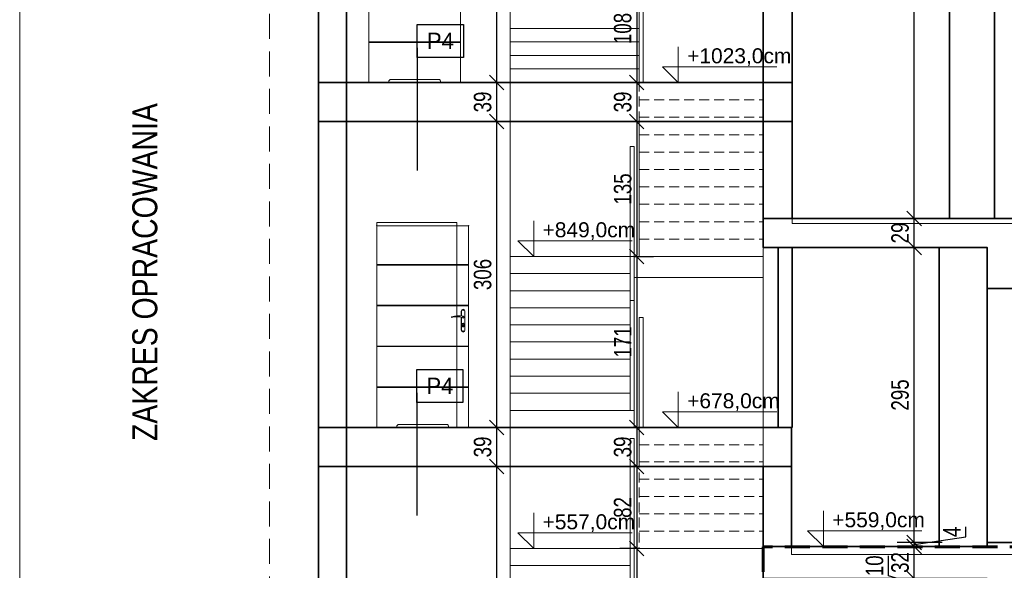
# Model space of a CAD drawing. Header units: millimetres. Extents: x 4813 to 9013, y -5271 to -2301.
# Tile 3 of 8: x 5113 to 6098, y -3723 to -3173. Entities that reach past the tile are written whole.
import ezdxf
from ezdxf.enums import TextEntityAlignment as Align

# ---------------------------------------------------------------- set-up
doc = ezdxf.new("R2010")
doc.units = ezdxf.units.MM
doc.linetypes.add('DASHED', pattern=[0.75, 0.5, -0.25])
doc.linetypes.add('DASHEDX2', pattern=[1.5, 1, -0.5])
for name, color, linetype, lineweight in [('!MARIUSZ', 220, 'Continuous', 35), ('BA_txc', 1, 'Continuous', 18), ('BA_txs', 2, 'Continuous', 18), ('M_Ramki rysunków', 2, 'Continuous', 18), ('PG_OKNA', 7, 'Continuous', 18), ('PG_PRZERYWANE_ŚREDNIE', 1, 'DASHEDX2', 18), ('PG_STOLARKA', 1, 'Continuous', 18), ('PG_WIDOKOWE_CIENKIE', 1, 'Continuous', 18), ('PG_WYMIARY', 1, 'Continuous', 18), ('PG_ŚCIANY_SŁUPY', 4, 'Continuous', 35)]:
    doc.layers.add(name, color=color, linetype=linetype, lineweight=lineweight)
doc.layers.add('BS_TXG', color=2, linetype='Continuous')
doc.styles.add('BIKTG', font='BIKROMSW.SHX')
doc.styles.add('BIKTS', font='bikromsw.shx', dxfattribs={"width": 0.85})
doc.styles.add('BIKWYM', font='BIKROMSW.SHX', dxfattribs={"width": 0.8})
doc.styles.get("Standard").update_dxf_attribs({"font": 'arial.ttf'})
doc.dimstyles.new('BA_KR_50', dxfattribs={"dimscale": 0.5, "dimtxt": 25, "dimasz": 1.666667, "dimexe": 24, "dimexo": 0, "dimgap": 0, "dimtad": 0, "dimdec": 1, "dimrnd": 0.5, "dimzin": 9, "dimdsep": 46, "dimtxsty": 'BIKWYM', "dimblk": 'WYM-KR', "dimcen": 0, "dimdle": 20, "dimclrd": 256, "dimclre": 256, "dimclrt": 7, "dimadec": 0, "dimazin": 0, "dimtfac": 0.033333, "dimtdec": 1, "dimtmove": 0, "dimatfit": 3, "dimldrblk": 'WYM-KR', "dimfxl": 40, "dimfxlon": 1, "dimtvp": 0.8, "dimtolj": 1, "dimarcsym": 0})

# ---------------------------------------------------------------- blocks, each defined once
blk = doc.blocks.new('A$C9f8b1537')
at = {"layer": 'PG_STOLARKA', "lineweight": 0}
for p, q in [((10.4, 1), (10.4, 202.7)), ((10.4, 202.7), (102.2, 202.7)), ((102.2, 202.7), (102.2, 1)), ((10.4, 163.88), (102.2, 163.88)), ((10.4, 163.28), (102.2, 163.28)), ((10.4, 123.16), (102.2, 123.16)), ((10.4, 122.56), (102.2, 122.56)), ((14.1, 117.45), (14.1, 98.25)), ((14.3, 98.25), (14.3, 117.45)), ((17.5, 117.45), (17.5, 112.57)), ((17.5, 111.1), (17.5, 98.25)), ((17.7, 117.45), (17.7, 112.6)), ((17.7, 111.16), (17.7, 98.25)), ((14.9, 104.2), (14.9, 102.5)), ((15.4, 102.45), (15.4, 103.71)), ((16.4, 102.45), (16.4, 103.71)), ((16.9, 104.2), (16.9, 102.5)), ((10.4, 82.44), (102.2, 82.44)), ((10.4, 81.84), (102.2, 81.84)), ((10.4, 41.72), (102.2, 41.72)), ((10.4, 41.12), (102.2, 41.12)), ((30.4, 1), (10.4, 1)), ((30.4, 1), (30.4, 2)), ((32.4, 4), (80.2, 4)), ((82.2, 2), (82.2, 1)), ((102.2, 1), (82.2, 1))]:
    blk.add_line(p, q, dxfattribs=at)
for centre, radius in [((15.9, 118.15), 0.3), ((15.9, 111.4), 1), ((15.9, 97.55), 0.3)]:
    blk.add_circle(centre, radius, dxfattribs=at)
for centre, radius, start, end in [((15.9, 117.45), 1.8, 0, 180), ((15.9, 117.45), 1.6, 0, 180), ((15.9, 111.4), 0.85, 90, 311.71105), ((20.7, 92.11), 20.7, 71.11883, 103.40488), ((22.45, 94.22), 17.59, 73.63501, 109.86977), ((27.26, 111.4), 0.332, 295.21794, 64.78206), ((15.9, 104.2), 1, 0, 180), ((15.9, 102.5), 1, 180, 0), ((15.9, 104.4), 0.85, 306.03188, 233.96812), ((15.9, 102.45), 0.5, 180, 0), ((15.9, 98.25), 1.8, 180, 0), ((15.9, 98.25), 1.6, 180, 0), ((32.4, 2), 2, 90, 180), ((80.2, 2), 2, 0, 90)]:
    blk.add_arc(centre, radius, start, end, dxfattribs=at)
for p in [(10.4, 202.7), (102.2, 202.7), (102.2, 1)]:
    blk.add_point(p, dxfattribs=at)
blk = doc.blocks.new('OZNWAR')
blk.add_lwpolyline([(-35, 0), (-35, 50), (35, 50), (35, 0)], close=True)
at = {"style": 'BIKTG'}
blk.add_attdef('OZNWAR', text='', height=25, dxfattribs=at).set_placement((0, 25), align=Align.MIDDLE)
blk = doc.blocks.new('WYM-KR')
at = {"linetype": 'ByBlock'}
blk.add_line((11.52, 0), (-11.52, 0), dxfattribs=at)
at = {"color": 7, "linetype": 'ByBlock'}
blk.add_line((6.24, 6.24), (-6.24, -6.24), dxfattribs=at)
blk = doc.blocks.new('*D405')
at = {"layer": 'Defpoints', "color": 0, "transparency": 16777216}
for p in [(6008.06, -3731.45), (6081.05, -3731.45), (6081.05, -3741.45)]:
    blk.add_point(p, dxfattribs=at)
at = {"layer": 'PG_WYMIARY', "lineweight": -2, "transparency": 16777216}
for p, q in [((5982.51, -3728.79), (5982.51, -3708.79)), ((6008.06, -3736.45), (5982.51, -3728.79)), ((6036.06, -3731.45), (5991.26, -3731.45)), ((6008.06, -3740.29), (6008.06, -3732.62)), ((6036.06, -3741.45), (5991.26, -3741.45))]:
    blk.add_line(p, q, dxfattribs=at)
at = {"layer": 'PG_WYMIARY', "lineweight": -2, "transparency": 16777216, "xscale": 1.166666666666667, "yscale": 1.166666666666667, "zscale": 1.166666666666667}
for p, rotation in [((6008.06, -3731.45), 90), ((6008.06, -3741.45), 270)]:
    blk.add_blockref('WYM-KR', p, dxfattribs=dict(at, rotation=rotation))
at = {"layer": 'PG_WYMIARY', "color": 7, "transparency": 16777216, "insert": (5968.51, -3718.79), "char_height": 17.5, "attachment_point": 5, "rotation": 90, "style": 'BIKWYM'}
blk.add_mtext('\\A1;10', dxfattribs=at)
blk = doc.blocks.new('*D406')
at = {"layer": 'Defpoints', "color": 0, "transparency": 16777216}
for p in [(6008.06, -3699.45), (6081.05, -3699.45), (6081.05, -3731.45)]:
    blk.add_point(p, dxfattribs=at)
at = {"layer": 'PG_WYMIARY', "lineweight": -2, "transparency": 16777216}
for p, q in [((6036.06, -3699.45), (5991.26, -3699.45)), ((6008.06, -3730.29), (6008.06, -3700.62)), ((6036.06, -3731.45), (5991.26, -3731.45))]:
    blk.add_line(p, q, dxfattribs=at)
at = {"layer": 'PG_WYMIARY', "lineweight": -2, "transparency": 16777216, "xscale": 1.166666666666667, "yscale": 1.166666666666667, "zscale": 1.166666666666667}
for p, rotation in [((6008.06, -3699.45), 90), ((6008.06, -3731.45), 270)]:
    blk.add_blockref('WYM-KR', p, dxfattribs=dict(at, rotation=rotation))
at = {"layer": 'PG_WYMIARY', "color": 7, "transparency": 16777216, "insert": (5994.06, -3715.45), "char_height": 17.5, "attachment_point": 5, "rotation": 90, "style": 'BIKWYM'}
blk.add_mtext('\\A1;32', dxfattribs=at)
blk = doc.blocks.new('*D407')
at = {"layer": 'Defpoints', "color": 0, "transparency": 16777216}
for p in [(6008.06, -3695.45), (6081.05, -3695.45), (6081.05, -3699.45)]:
    blk.add_point(p, dxfattribs=at)
at = {"layer": 'PG_WYMIARY', "lineweight": -2, "transparency": 16777216}
for p, q in [((6059.84, -3689.79), (6059.84, -3679.79)), ((6008.06, -3697.45), (6059.84, -3689.79)), ((6036.06, -3695.45), (5991.26, -3695.45)), ((6036.06, -3699.45), (5991.26, -3699.45)), ((6008.06, -3698.29), (6008.06, -3696.62))]:
    blk.add_line(p, q, dxfattribs=at)
at = {"layer": 'PG_WYMIARY', "lineweight": -2, "transparency": 16777216, "xscale": 1.166666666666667, "yscale": 1.166666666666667, "zscale": 1.166666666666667}
for p, rotation in [((6008.06, -3695.45), 90), ((6008.06, -3699.45), 270)]:
    blk.add_blockref('WYM-KR', p, dxfattribs=dict(at, rotation=rotation))
at = {"layer": 'PG_WYMIARY', "color": 7, "transparency": 16777216, "insert": (6045.84, -3684.79), "char_height": 17.5, "attachment_point": 5, "rotation": 90, "style": 'BIKWYM'}
blk.add_mtext('\\A1;4', dxfattribs=at)
blk = doc.blocks.new('*D408')
at = {"layer": 'Defpoints', "color": 0, "transparency": 16777216}
for p in [(6008.06, -3400.45), (6081.05, -3400.45), (6081.05, -3695.45)]:
    blk.add_point(p, dxfattribs=at)
at = {"layer": 'PG_WYMIARY', "lineweight": -2, "transparency": 16777216}
for p, q in [((6036.06, -3400.45), (5991.26, -3400.45)), ((6008.06, -3694.29), (6008.06, -3401.62)), ((6036.06, -3695.45), (5991.26, -3695.45))]:
    blk.add_line(p, q, dxfattribs=at)
at = {"layer": 'PG_WYMIARY', "lineweight": -2, "transparency": 16777216, "xscale": 1.166666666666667, "yscale": 1.166666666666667, "zscale": 1.166666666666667}
for p, rotation in [((6008.06, -3400.45), 90), ((6008.06, -3695.45), 270)]:
    blk.add_blockref('WYM-KR', p, dxfattribs=dict(at, rotation=rotation))
at = {"layer": 'PG_WYMIARY', "color": 7, "transparency": 16777216, "insert": (5994.06, -3547.95), "char_height": 17.5, "attachment_point": 5, "rotation": 90, "style": 'BIKWYM'}
blk.add_mtext('\\A1;295', dxfattribs=at)
blk = doc.blocks.new('*D409')
at = {"layer": 'Defpoints', "color": 0, "transparency": 16777216}
for p in [(6008.06, -3371.45), (6043.55, -3371.45), (6081.05, -3400.45)]:
    blk.add_point(p, dxfattribs=at)
at = {"layer": 'PG_WYMIARY', "lineweight": -2, "transparency": 16777216}
for p, q in [((6036.06, -3371.45), (5991.26, -3371.45)), ((6008.06, -3399.29), (6008.06, -3372.62)), ((6036.06, -3400.45), (5991.26, -3400.45))]:
    blk.add_line(p, q, dxfattribs=at)
at = {"layer": 'PG_WYMIARY', "lineweight": -2, "transparency": 16777216, "xscale": 1.166666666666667, "yscale": 1.166666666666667, "zscale": 1.166666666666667}
for p, rotation in [((6008.06, -3371.45), 90), ((6008.06, -3400.45), 270)]:
    blk.add_blockref('WYM-KR', p, dxfattribs=dict(at, rotation=rotation))
at = {"layer": 'PG_WYMIARY', "color": 7, "transparency": 16777216, "insert": (5994.06, -3385.95), "char_height": 17.5, "attachment_point": 5, "rotation": 90, "style": 'BIKWYM'}
blk.add_mtext('\\A1;29', dxfattribs=at)
blk = doc.blocks.new('*D410')
at = {"layer": 'Defpoints', "color": 0, "transparency": 16777216}
for p in [(6008.06, -2888.45), (6043.55, -2888.45), (6043.55, -3371.45)]:
    blk.add_point(p, dxfattribs=at)
at = {"layer": 'PG_WYMIARY', "lineweight": -2, "transparency": 16777216}
for p, q in [((6036.06, -2888.45), (5991.26, -2888.45)), ((6008.06, -3370.29), (6008.06, -2889.62)), ((6036.06, -3371.45), (5991.26, -3371.45))]:
    blk.add_line(p, q, dxfattribs=at)
at = {"layer": 'PG_WYMIARY', "lineweight": -2, "transparency": 16777216, "xscale": 1.166666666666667, "yscale": 1.166666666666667, "zscale": 1.166666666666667}
for p, rotation in [((6008.06, -2888.45), 90), ((6008.06, -3371.45), 270)]:
    blk.add_blockref('WYM-KR', p, dxfattribs=dict(at, rotation=rotation))
at = {"layer": 'PG_WYMIARY', "color": 7, "transparency": 16777216, "insert": (5994.06, -3129.95), "char_height": 17.5, "attachment_point": 5, "rotation": 90, "style": 'BIKWYM'}
blk.add_mtext('\\A1;483', dxfattribs=at)
blk = doc.blocks.new('*D416')
at = {"layer": 'Defpoints', "color": 0, "transparency": 16777216}
for p in [(5590.45, -3619.45), (5604.05, -3619.45), (5857.05, -3904.45)]:
    blk.add_point(p, dxfattribs=at)
at = {"layer": 'PG_WYMIARY', "lineweight": -2, "transparency": 16777216}
for p, q in [((5604.05, -3619.45), (5573.65, -3619.45)), ((5590.45, -3903.29), (5590.45, -3620.62)), ((5618.45, -3904.45), (5573.65, -3904.45))]:
    blk.add_line(p, q, dxfattribs=at)
at = {"layer": 'PG_WYMIARY', "lineweight": -2, "transparency": 16777216, "xscale": 1.166666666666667, "yscale": 1.166666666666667, "zscale": 1.166666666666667}
for p, rotation in [((5590.45, -3619.45), 90), ((5590.45, -3904.45), 270)]:
    blk.add_blockref('WYM-KR', p, dxfattribs=dict(at, rotation=rotation))
at = {"layer": 'PG_WYMIARY', "color": 7, "transparency": 16777216, "insert": (5576.45, -3761.95), "char_height": 17.5, "attachment_point": 5, "rotation": 90, "style": 'BIKWYM'}
blk.add_mtext('\\A1;285', dxfattribs=at)
blk = doc.blocks.new('*D417')
at = {"layer": 'Defpoints', "color": 0, "transparency": 16777216}
for p in [(5590.45, -3580.45), (5604.05, -3580.45), (5604.05, -3619.45)]:
    blk.add_point(p, dxfattribs=at)
at = {"layer": 'PG_WYMIARY', "lineweight": -2, "transparency": 16777216}
for p, q in [((5604.05, -3580.45), (5573.65, -3580.45)), ((5590.45, -3618.29), (5590.45, -3581.62)), ((5604.05, -3619.45), (5573.65, -3619.45))]:
    blk.add_line(p, q, dxfattribs=at)
at = {"layer": 'PG_WYMIARY', "lineweight": -2, "transparency": 16777216, "xscale": 1.166666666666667, "yscale": 1.166666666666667, "zscale": 1.166666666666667}
for p, rotation in [((5590.45, -3580.45), 90), ((5590.45, -3619.45), 270)]:
    blk.add_blockref('WYM-KR', p, dxfattribs=dict(at, rotation=rotation))
at = {"layer": 'PG_WYMIARY', "color": 7, "transparency": 16777216, "insert": (5576.45, -3599.95), "char_height": 17.5, "attachment_point": 5, "rotation": 90, "style": 'BIKWYM'}
blk.add_mtext('\\A1;39', dxfattribs=at)
blk = doc.blocks.new('*D418')
at = {"layer": 'Defpoints', "color": 0, "transparency": 16777216}
for p in [(5590.45, -3274.45), (5604.05, -3274.45), (5604.05, -3580.45)]:
    blk.add_point(p, dxfattribs=at)
at = {"layer": 'PG_WYMIARY', "lineweight": -2, "transparency": 16777216}
for p, q in [((5604.05, -3274.45), (5573.65, -3274.45)), ((5590.45, -3579.29), (5590.45, -3275.62)), ((5604.05, -3580.45), (5573.65, -3580.45))]:
    blk.add_line(p, q, dxfattribs=at)
at = {"layer": 'PG_WYMIARY', "lineweight": -2, "transparency": 16777216, "xscale": 1.166666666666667, "yscale": 1.166666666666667, "zscale": 1.166666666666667}
for p, rotation in [((5590.45, -3274.45), 90), ((5590.45, -3580.45), 270)]:
    blk.add_blockref('WYM-KR', p, dxfattribs=dict(at, rotation=rotation))
at = {"layer": 'PG_WYMIARY', "color": 7, "transparency": 16777216, "insert": (5576.45, -3427.45), "char_height": 17.5, "attachment_point": 5, "rotation": 90, "style": 'BIKWYM'}
blk.add_mtext('\\A1;306', dxfattribs=at)
blk = doc.blocks.new('*D419')
at = {"layer": 'Defpoints', "color": 0, "transparency": 16777216}
for p in [(5590.45, -3235.45), (5604.05, -3235.45), (5604.05, -3274.45)]:
    blk.add_point(p, dxfattribs=at)
at = {"layer": 'PG_WYMIARY', "lineweight": -2, "transparency": 16777216}
for p, q in [((5604.05, -3235.45), (5573.65, -3235.45)), ((5590.45, -3273.29), (5590.45, -3236.62)), ((5604.05, -3274.45), (5573.65, -3274.45))]:
    blk.add_line(p, q, dxfattribs=at)
at = {"layer": 'PG_WYMIARY', "lineweight": -2, "transparency": 16777216, "xscale": 1.166666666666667, "yscale": 1.166666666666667, "zscale": 1.166666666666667}
for p, rotation in [((5590.45, -3235.45), 90), ((5590.45, -3274.45), 270)]:
    blk.add_blockref('WYM-KR', p, dxfattribs=dict(at, rotation=rotation))
at = {"layer": 'PG_WYMIARY', "color": 7, "transparency": 16777216, "insert": (5576.45, -3254.95), "char_height": 17.5, "attachment_point": 5, "rotation": 90, "style": 'BIKWYM'}
blk.add_mtext('\\A1;39', dxfattribs=at)
blk = doc.blocks.new('*D420')
at = {"layer": 'Defpoints', "color": 0, "transparency": 16777216}
for p in [(5590.45, -2964.45), (5604.05, -2964.45), (5604.05, -3235.45)]:
    blk.add_point(p, dxfattribs=at)
at = {"layer": 'PG_WYMIARY', "lineweight": -2, "transparency": 16777216}
for p, q in [((5604.05, -2964.45), (5573.65, -2964.45)), ((5590.45, -3234.29), (5590.45, -2965.62)), ((5604.05, -3235.45), (5573.65, -3235.45))]:
    blk.add_line(p, q, dxfattribs=at)
at = {"layer": 'PG_WYMIARY', "lineweight": -2, "transparency": 16777216, "xscale": 1.166666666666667, "yscale": 1.166666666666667, "zscale": 1.166666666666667}
for p, rotation in [((5590.45, -2964.45), 90), ((5590.45, -3235.45), 270)]:
    blk.add_blockref('WYM-KR', p, dxfattribs=dict(at, rotation=rotation))
at = {"layer": 'PG_WYMIARY', "color": 7, "transparency": 16777216, "insert": (5576.45, -3099.95), "char_height": 17.5, "attachment_point": 5, "rotation": 90, "style": 'BIKWYM'}
blk.add_mtext('\\A1;271', dxfattribs=at)
blk = doc.blocks.new('*D425')
at = {"layer": 'Defpoints', "color": 0, "transparency": 16777216}
for p in [(5857.05, -3127.45), (5730.55, -3235.45), (5733.05, -3235.45)]:
    blk.add_point(p, dxfattribs=at)
at = {"layer": 'PG_WYMIARY', "lineweight": -2, "transparency": 16777216}
for p, q in [((5758.55, -3127.45), (5713.75, -3127.45)), ((5730.55, -3128.62), (5730.55, -3234.29)), ((5733.05, -3235.45), (5713.75, -3235.45))]:
    blk.add_line(p, q, dxfattribs=at)
at = {"layer": 'PG_WYMIARY', "lineweight": -2, "transparency": 16777216, "xscale": 1.166666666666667, "yscale": 1.166666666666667, "zscale": 1.166666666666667}
for p, rotation in [((5730.55, -3127.45), 90), ((5730.55, -3235.45), 270)]:
    blk.add_blockref('WYM-KR', p, dxfattribs=dict(at, rotation=rotation))
at = {"layer": 'PG_WYMIARY', "color": 7, "transparency": 16777216, "insert": (5716.55, -3181.45), "char_height": 17.5, "attachment_point": 5, "rotation": 90, "style": 'BIKWYM'}
blk.add_mtext('\\A1;108', dxfattribs=at)
blk = doc.blocks.new('*D426')
at = {"layer": 'Defpoints', "color": 0, "transparency": 16777216}
for p in [(5733.05, -3235.45), (5730.55, -3274.45), (5733.05, -3274.45)]:
    blk.add_point(p, dxfattribs=at)
at = {"layer": 'PG_WYMIARY', "lineweight": -2, "transparency": 16777216}
for p, q in [((5733.05, -3235.45), (5713.75, -3235.45)), ((5730.55, -3236.62), (5730.55, -3273.29)), ((5733.05, -3274.45), (5713.75, -3274.45))]:
    blk.add_line(p, q, dxfattribs=at)
at = {"layer": 'PG_WYMIARY', "lineweight": -2, "transparency": 16777216, "xscale": 1.166666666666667, "yscale": 1.166666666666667, "zscale": 1.166666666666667}
for p, rotation in [((5730.55, -3235.45), 90), ((5730.55, -3274.45), 270)]:
    blk.add_blockref('WYM-KR', p, dxfattribs=dict(at, rotation=rotation))
at = {"layer": 'PG_WYMIARY', "color": 7, "transparency": 16777216, "insert": (5716.55, -3254.95), "char_height": 17.5, "attachment_point": 5, "rotation": 90, "style": 'BIKWYM'}
blk.add_mtext('\\A1;39', dxfattribs=at)
blk = doc.blocks.new('*D427')
at = {"layer": 'Defpoints', "color": 0, "transparency": 16777216}
for p in [(5733.05, -3274.45), (5728.05, -3409.45), (5730.55, -3409.45)]:
    blk.add_point(p, dxfattribs=at)
at = {"layer": 'PG_WYMIARY', "lineweight": -2, "transparency": 16777216}
for p, q in [((5733.05, -3274.45), (5713.75, -3274.45)), ((5730.55, -3275.62), (5730.55, -3408.29)), ((5728.05, -3409.45), (5747.35, -3409.45))]:
    blk.add_line(p, q, dxfattribs=at)
at = {"layer": 'PG_WYMIARY', "lineweight": -2, "transparency": 16777216, "xscale": 1.166666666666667, "yscale": 1.166666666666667, "zscale": 1.166666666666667}
for p, rotation in [((5730.55, -3274.45), 90), ((5730.55, -3409.45), 270)]:
    blk.add_blockref('WYM-KR', p, dxfattribs=dict(at, rotation=rotation))
at = {"layer": 'PG_WYMIARY', "color": 7, "transparency": 16777216, "insert": (5716.55, -3341.95), "char_height": 17.5, "attachment_point": 5, "rotation": 90, "style": 'BIKWYM'}
blk.add_mtext('\\A1;135', dxfattribs=at)
blk = doc.blocks.new('*D428')
at = {"layer": 'Defpoints', "color": 0, "transparency": 16777216}
for p in [(5728.05, -3409.45), (5730.55, -3580.45), (5735.05, -3580.45)]:
    blk.add_point(p, dxfattribs=at)
at = {"layer": 'PG_WYMIARY', "lineweight": -2, "transparency": 16777216}
for p, q in [((5728.05, -3409.45), (5747.35, -3409.45)), ((5730.55, -3410.62), (5730.55, -3579.29)), ((5735.05, -3580.45), (5713.75, -3580.45))]:
    blk.add_line(p, q, dxfattribs=at)
at = {"layer": 'PG_WYMIARY', "lineweight": -2, "transparency": 16777216, "xscale": 1.166666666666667, "yscale": 1.166666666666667, "zscale": 1.166666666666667}
for p, rotation in [((5730.55, -3409.45), 90), ((5730.55, -3580.45), 270)]:
    blk.add_blockref('WYM-KR', p, dxfattribs=dict(at, rotation=rotation))
at = {"layer": 'PG_WYMIARY', "color": 7, "transparency": 16777216, "insert": (5716.55, -3494.95), "char_height": 17.5, "attachment_point": 5, "rotation": 90, "style": 'BIKWYM'}
blk.add_mtext('\\A1;171', dxfattribs=at)
blk = doc.blocks.new('*D429')
at = {"layer": 'Defpoints', "color": 0, "transparency": 16777216}
for p in [(5735.05, -3580.45), (5728.05, -3619.45), (5730.55, -3619.45)]:
    blk.add_point(p, dxfattribs=at)
at = {"layer": 'PG_WYMIARY', "lineweight": -2, "transparency": 16777216}
for p, q in [((5735.05, -3580.45), (5713.75, -3580.45)), ((5730.55, -3581.62), (5730.55, -3618.29)), ((5728.05, -3619.45), (5747.35, -3619.45))]:
    blk.add_line(p, q, dxfattribs=at)
at = {"layer": 'PG_WYMIARY', "lineweight": -2, "transparency": 16777216, "xscale": 1.166666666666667, "yscale": 1.166666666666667, "zscale": 1.166666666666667}
for p, rotation in [((5730.55, -3580.45), 90), ((5730.55, -3619.45), 270)]:
    blk.add_blockref('WYM-KR', p, dxfattribs=dict(at, rotation=rotation))
at = {"layer": 'PG_WYMIARY', "color": 7, "transparency": 16777216, "insert": (5716.55, -3599.95), "char_height": 17.5, "attachment_point": 5, "rotation": 90, "style": 'BIKWYM'}
blk.add_mtext('\\A1;39', dxfattribs=at)
blk = doc.blocks.new('*D430')
at = {"layer": 'Defpoints', "color": 0, "transparency": 16777216}
for p in [(5728.05, -3619.45), (5730.55, -3701.45), (5733.05, -3701.45)]:
    blk.add_point(p, dxfattribs=at)
at = {"layer": 'PG_WYMIARY', "lineweight": -2, "transparency": 16777216}
for p, q in [((5728.05, -3619.45), (5747.35, -3619.45)), ((5730.55, -3620.62), (5730.55, -3700.29)), ((5733.05, -3701.45), (5713.75, -3701.45))]:
    blk.add_line(p, q, dxfattribs=at)
at = {"layer": 'PG_WYMIARY', "lineweight": -2, "transparency": 16777216, "xscale": 1.166666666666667, "yscale": 1.166666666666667, "zscale": 1.166666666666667}
for p, rotation in [((5730.55, -3619.45), 90), ((5730.55, -3701.45), 270)]:
    blk.add_blockref('WYM-KR', p, dxfattribs=dict(at, rotation=rotation))
at = {"layer": 'PG_WYMIARY', "color": 7, "transparency": 16777216, "insert": (5716.55, -3660.45), "char_height": 17.5, "attachment_point": 5, "rotation": 90, "style": 'BIKWYM'}
blk.add_mtext('\\A1;82', dxfattribs=at)
blk = doc.blocks.new('*D431')
at = {"layer": 'Defpoints', "color": 0, "transparency": 16777216}
for p in [(5733.05, -3701.45), (5730.55, -3904.45), (5735.05, -3904.45)]:
    blk.add_point(p, dxfattribs=at)
at = {"layer": 'PG_WYMIARY', "lineweight": -2, "transparency": 16777216}
for p, q in [((5733.05, -3701.45), (5713.75, -3701.45)), ((5730.55, -3702.62), (5730.55, -3903.29)), ((5735.05, -3904.45), (5713.75, -3904.45))]:
    blk.add_line(p, q, dxfattribs=at)
at = {"layer": 'PG_WYMIARY', "lineweight": -2, "transparency": 16777216, "xscale": 1.166666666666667, "yscale": 1.166666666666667, "zscale": 1.166666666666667}
for p, rotation in [((5730.55, -3701.45), 90), ((5730.55, -3904.45), 270)]:
    blk.add_blockref('WYM-KR', p, dxfattribs=dict(at, rotation=rotation))
at = {"layer": 'PG_WYMIARY', "color": 7, "transparency": 16777216, "insert": (5716.55, -3802.95), "char_height": 17.5, "attachment_point": 5, "rotation": 90, "style": 'BIKWYM'}
blk.add_mtext('\\A1;203', dxfattribs=at)

msp = doc.modelspace()

# ---------------------------------------------------------------- linework, layer by layer
at = {"layer": '!MARIUSZ', "color": 18, "linetype": 'DASHED', "lineweight": 0, "ltscale": 50, "true_color": 0x000000}
msp.add_lwpolyline([(5363.05, -3904.45), (5363.05, -2809.45)], dxfattribs=at)
at = {"layer": 'BA_txc', "color": 18, "true_color": 0x000000}
for p, q in [((5772.11, -3199.83), (5772.11, -3235.45)), ((5772.11, -3235.45), (5756.23, -3219.94)), ((5756.23, -3219.94), (5870.56, -3219.94)), ((5627.47, -3373.83), (5627.47, -3409.45)), ((5627.47, -3409.45), (5611.59, -3393.94)), ((5611.59, -3393.94), (5725.92, -3393.94)), ((5772.11, -3544.83), (5772.11, -3580.45)), ((5772.11, -3580.45), (5756.23, -3564.94)), ((5756.23, -3564.94), (5870.56, -3564.94)), ((5917.29, -3663.83), (5917.29, -3699.45)), ((5627.47, -3665.83), (5627.47, -3701.45)), ((5917.29, -3699.45), (5901.41, -3683.94)), ((5901.41, -3683.94), (6015.75, -3683.94)), ((5627.47, -3701.45), (5611.59, -3685.94)), ((5611.59, -3685.94), (5725.92, -3685.94))]:
    msp.add_line(p, q, dxfattribs=at)
at = {"layer": 'BS_TXG', "color": 18, "true_color": 0x000000}
for p, q in [((5511.07, -3200.85), (5511.07, -3323.39)), ((5510.55, -3545.85), (5510.55, -3668.39))]:
    msp.add_line(p, q, dxfattribs=at)
at = {"layer": 'M_Ramki rysunków', "color": 18, "true_color": 0x000000}
msp.add_lwpolyline([(5113.26, -5221.08), (5113.26, -2351.08), (8963.26, -2351.08), (8963.26, -5221.08)], close=True, dxfattribs=at)
at = {"layer": 'PG_OKNA', "color": 18, "true_color": 0x000000}
msp.add_lwpolyline([(5470.55, -3580.45), (5550.55, -3580.45), (5550.55, -3375.45), (5470.55, -3375.45)], close=True, dxfattribs=at)
at = {"layer": 'PG_PRZERYWANE_ŚREDNIE', "color": 18, "lineweight": 60, "ltscale": 25, "true_color": 0x000000}
msp.add_lwpolyline([(8078.84, -3699.89), (5857.05, -3699.89), (5857.05, -4407.04), (8078.84, -4407.04)], close=True, dxfattribs=at)
at = {"layer": 'PG_WIDOKOWE_CIENKIE', "color": 18, "true_color": 0x000000}
for points in [[(5604.05, -2856.45), (5604.05, -3904.45)], [(5733.05, -3235.45), (5733.05, -3125.45), (5737.05, -3125.45), (5737.05, -3235.45), (5733.05, -3235.45)], [(5604.05, -3181.45), (5733.05, -3181.45)], [(5604.05, -3194.95), (5733.05, -3194.95)], [(5604.05, -3208.45), (5733.05, -3208.45)], [(5604.05, -3221.95), (5733.05, -3221.95)], [(5604.05, -3235.45), (5733.05, -3235.45)], [(5733.05, -3274.45), (5733.05, -3409.45)], [(5724.05, -3453.35), (5724.05, -3299.45), (5728.05, -3299.45), (5728.05, -3453.35), (5724.05, -3453.35)], [(5728.05, -3580.45), (5728.05, -3377.25)], [(5886.05, -3371.45), (5886.05, -3376.45)], [(7885.05, -3376.45), (5886.05, -3376.45)], [(5857.05, -3705.45), (5857.05, -3401.45)], [(5857.05, -3409.45), (5604.05, -3409.45)], [(5724.05, -3426.55), (5604.05, -3426.55)], [(5857.05, -3430.45), (5728.05, -3430.45)], [(5724.05, -3443.65), (5604.05, -3443.65)], [(5724.05, -3563.35), (5724.05, -3453.35), (5728.05, -3453.35), (5728.05, -3563.35), (5724.05, -3563.35)], [(5724.05, -3460.75), (5604.05, -3460.75)], [(5733.05, -3580.45), (5733.05, -3470.45), (5737.05, -3470.45), (5737.05, -3580.45), (5733.05, -3580.45)], [(5724.05, -3477.85), (5604.05, -3477.85)], [(5724.05, -3494.95), (5604.05, -3494.95)], [(5724.05, -3512.05), (5604.05, -3512.05)], [(5724.05, -3529.15), (5604.05, -3529.15)], [(5724.05, -3546.25), (5604.05, -3546.25)], [(5724.05, -3563.35), (5604.05, -3563.35)], [(5733.05, -3619.45), (5733.05, -3580.45)], [(5724.05, -3777.55), (5724.05, -3591.45), (5728.05, -3591.45), (5728.05, -3777.55), (5724.05, -3777.55)], [(5857.05, -3701.45), (5604.05, -3701.45)], [(5728.05, -3904.45), (5728.05, -3701.45)], [(5885.55, -3699.45), (5885.55, -3707.45)], [(7885.05, -3707.45), (5885.55, -3707.45)], [(5724.05, -3718.55), (5604.05, -3718.55)]]:
    msp.add_lwpolyline(points, dxfattribs=at)
at = {"layer": 'PG_WIDOKOWE_CIENKIE', "color": 18, "linetype": 'DASHED', "ltscale": 20, "true_color": 0x000000}
for points in [[(5733.05, -3274.45), (5733.05, -3235.45)], [(5733.05, -3252.85), (5857.05, -3252.85)], [(5733.05, -3270.25), (5857.05, -3270.25)], [(5733.05, -3287.65), (5857.05, -3287.65)], [(5733.05, -3305.05), (5857.05, -3305.05)], [(5733.05, -3322.45), (5857.05, -3322.45)], [(5733.05, -3339.85), (5857.05, -3339.85)], [(5733.05, -3357.25), (5857.05, -3357.25)], [(5733.05, -3374.65), (5857.05, -3374.65)], [(5733.05, -3392.05), (5857.05, -3392.05)], [(5733.05, -3580.35), (5857.05, -3580.35)], [(5733.05, -3580.45), (5733.05, -3701.45)], [(5733.05, -3597.65), (5857.05, -3597.65)], [(5733.05, -3614.95), (5857.05, -3614.95)], [(5733.05, -3632.25), (5857.05, -3632.25)], [(5733.05, -3649.55), (5857.05, -3649.55)], [(5733.05, -3666.85), (5857.05, -3666.85)], [(5733.05, -3684.15), (5857.05, -3684.15)]]:
    msp.add_lwpolyline(points, dxfattribs=at)
at = {"layer": 'PG_ŚCIANY_SŁUPY', "color": 18, "true_color": 0x000000}
for points in [[(6043.55, -3371.45), (6043.55, -2888.45), (5857.05, -2888.45), (5857.05, -2856.45), (5604.05, -2856.45)], [(6088.55, -3111.45), (6088.55, -3371.45)]]:
    msp.add_lwpolyline(points, dxfattribs=at)
for points in [[(5412.05, -3904.45), (5440.05, -3904.45), (5440.05, -2888.45), (5412.05, -2888.45)], [(5857.05, -3371.45), (5886.05, -3371.45), (5886.05, -2888.45), (5857.05, -2888.45)], [(5412.05, -3235.45), (5886.05, -3235.45), (5886.05, -3274.45), (5412.05, -3274.45)], [(6081.05, -3371.45), (5857.05, -3371.45), (5857.05, -3400.45), (6081.05, -3400.45), (6081.05, -3441.45), (6121.05, -3441.45), (6121.05, -3400.45), (6530.05, -3400.45), (6530.05, -3441.45), (6575.05, -3441.45), (6575.05, -3400.45), (6982.05, -3400.45), (6982.05, -3441.45), (7026.55, -3441.45), (7026.55, -3400.45), (7435.05, -3400.45), (7435.05, -3441.45), (7480.05, -3441.45), (7480.05, -3400.45), (7885.05, -3400.45), (7885.05, -3441.45), (7925.05, -3441.45), (7925.05, -3371.45)], [(5872.05, -3580.45), (5886.05, -3580.45), (5886.05, -3400.45), (5872.05, -3400.45)], [(6033.05, -3400.45), (6081.05, -3400.45), (6081.05, -3699.45), (6033.05, -3699.45)], [(5412.05, -3580.45), (5885.55, -3580.45), (5885.55, -3619.45), (5412.05, -3619.45)], [(5885.55, -3619.45), (5857.05, -3619.45), (5857.05, -3699.45), (5885.55, -3699.45)], [(6081.05, -3695.45), (6081.05, -3699.45), (5857.05, -3699.45), (5857.05, -3731.45), (6081.05, -3731.45), (6081.05, -3771.45), (6121.05, -3771.45), (6121.05, -3731.45), (6532.05, -3731.45), (6532.05, -3771.45), (6572.05, -3771.45), (6572.05, -3731.45), (6982.05, -3731.45), (6982.05, -3771.45), (7022.05, -3771.45), (7022.05, -3731.45), (7435.05, -3731.45), (7435.05, -3771.45), (7475.05, -3771.45), (7475.05, -3731.45), (7885.05, -3731.45), (7885.05, -3771.45), (7925.05, -3771.45), (7925.05, -3695.45)]]:
    msp.add_lwpolyline(points, close=True, dxfattribs=at)

# ---------------------------------------------------------------- block references
at = {"layer": 'BS_TXG', "color": 18, "true_color": 0x000000, "xscale": 0.6600000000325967, "yscale": 0.6600000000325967, "zscale": 0.6600000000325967, "rotation": 359.999998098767}
for p in [(5534.17, -3210.38), (5533.65, -3555.38)]:
    msp.add_blockref('OZNWAR', p, dxfattribs=at).add_auto_attribs({'OZNWAR': 'P4'})
at = {"layer": 'PG_OKNA', "color": 18, "true_color": 0x000000, "xscale": -1}
for p in [(5564.75, -3236.45), (5572.75, -3581.45)]:
    msp.add_blockref('A$C9f8b1537', p, dxfattribs=at)

# ---------------------------------------------------------------- texts
at = {"layer": 'BA_txc', "color": 18, "true_color": 0x000000, "char_height": 15, "attachment_point": 1}
for s, insert in [('+1023,0cm', (5781.01, -3201.26)), ('+849,0cm', (5636.37, -3375.26)), ('+678,0cm', (5781.01, -3546.26)), ('+557,0cm', (5636.37, -3667.26)), ('+559,0cm', (5926.2, -3665.26))]:
    msp.add_mtext_dynamic_manual_height_columns(s, width=67.1278, gutter_width=50, heights=[0], dxfattribs=dict(at, insert=insert))
at = {"layer": 'BA_txs', "color": 18, "true_color": 0x000000, "style": 'BIKTS', "width": 0.85}
msp.add_text('ZAKRES OPRACOWANIA', height=25, rotation=90, dxfattribs=at).set_placement((5250.94, -3594))

# ---------------------------------------------------------------- dimensions: what is measured, and where the dimension line sits
at = {"layer": 'PG_WYMIARY', "color": 18, "true_color": 0x000000}
for base, p1, p2, picture, middle in [((6008.06, -2888.45), (6043.55, -3371.45), (6043.55, -2888.45), '*D410', (5994.06, -3129.95)), ((5590.45, -2964.45), (5604.05, -3235.45), (5604.05, -2964.45), '*D420', (5576.45, -3099.95)), ((5730.55, -3235.45), (5857.05, -3127.45), (5733.05, -3235.45), '*D425', (5716.55, -3181.45)), ((5590.45, -3235.45), (5604.05, -3274.45), (5604.05, -3235.45), '*D419', (5576.45, -3254.95)), ((5730.55, -3274.45), (5733.05, -3235.45), (5733.05, -3274.45), '*D426', (5716.55, -3254.95)), ((5590.45, -3274.45), (5604.05, -3580.45), (5604.05, -3274.45), '*D418', (5576.45, -3427.45)), ((5730.55, -3409.45), (5733.05, -3274.45), (5728.05, -3409.45), '*D427', (5716.55, -3341.95)), ((6008.06, -3371.45), (6081.05, -3400.45), (6043.55, -3371.45), '*D409', (5994.06, -3385.95)), ((6008.06, -3400.45), (6081.05, -3695.45), (6081.05, -3400.45), '*D408', (5994.06, -3547.95)), ((5730.55, -3580.45), (5728.05, -3409.45), (5735.05, -3580.45), '*D428', (5716.55, -3494.95)), ((5590.45, -3580.45), (5604.05, -3619.45), (5604.05, -3580.45), '*D417', (5576.45, -3599.95)), ((5730.55, -3619.45), (5735.05, -3580.45), (5728.05, -3619.45), '*D429', (5716.55, -3599.95)), ((5590.45, -3619.45), (5857.05, -3904.45), (5604.05, -3619.45), '*D416', (5576.45, -3761.95)), ((5730.55, -3701.45), (5728.05, -3619.45), (5733.05, -3701.45), '*D430', (5716.55, -3660.45)), ((5730.55, -3904.45), (5733.05, -3701.45), (5735.05, -3904.45), '*D431', (5716.55, -3802.95)), ((6008.06, -3699.45), (6081.05, -3731.45), (6081.05, -3699.45), '*D406', (5994.06, -3715.45)), ((6008.06, -3731.45), (6081.05, -3741.45), (6081.05, -3731.45), '*D405', (5968.51, -3728.79))]:
    dim = msp.add_linear_dim(base=base, p1=p1, p2=p2, angle=90, dimstyle='BA_KR_50', override={"dimscale": 0.7, "dimtmove": 1}, dxfattribs=at)
    dim.commit()
    dim.dimension.update_dxf_attribs({"geometry": picture, "text_midpoint": middle})
dim = msp.add_linear_dim(base=(6008.06, -3695.45), p1=(6081.05, -3699.45), p2=(6081.05, -3695.45), angle=90, dimstyle='BA_KR_50', override={"dimscale": 0.7, "dimtmove": 1}, dxfattribs=at)
dim.commit()
dim.dimension.update_dxf_attribs({"geometry": '*D407', "text_midpoint": (6059.84, -3689.79), "dimtype": 160})

doc.saveas('drawing.dxf')
